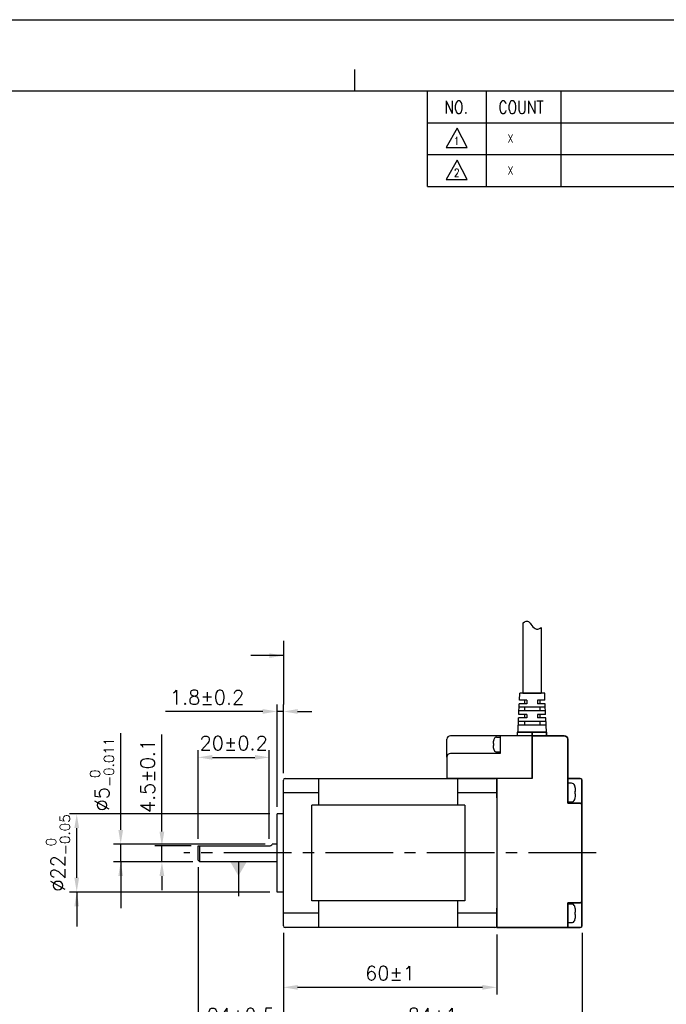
# Model space of a CAD drawing. Header units: millimetres. Extents: x 0 to 594, y 0 to 420.
# Tile 3 of 4: x 203 to 385, y 143 to 420. Entities that reach past the tile are written whole.
import ezdxf

# ---------------------------------------------------------------- set-up
doc = ezdxf.new("R2010")
doc.units = ezdxf.units.MM
doc.header["$PDSIZE"] = -1
doc.linetypes.add('CENTER2', pattern=[28.575, 19.05, -3.175, 3.175, -3.175])
doc.layers.add('SHEET', color=1, linetype='Continuous')
doc.layers.add('Visible (ISO)', color=7, linetype='Continuous', lineweight=50)
doc.styles.add('SHEET1', font='ROMANS.SHX', dxfattribs={"width": 0.8, "height": 3})
doc.styles.get("Standard").update_dxf_attribs({"font": 'txt.shx', "bigfont": 'whgtxt.shx'})
doc.dimstyles.new('ISO-25', dxfattribs={"dimtxt": 2.5, "dimasz": 2.5, "dimexe": 1.25, "dimexo": 0.625, "dimtad": 1, "dimtxsty": 'Standard', "dimcen": 2.5, "dimadec": 0, "dimazin": 0, "dimtfac": 1, "dimtmove": 0, "dimatfit": 3, "dimfxl": 0, "dimarcsym": 0})

# ---------------------------------------------------------------- blocks, each defined once
blk = doc.blocks.new('*D9')
at = {"color": 8, "lineweight": -2}
for p, q in [((271.2, 225.23), (243.86, 225.23)), ((275.2, 198.39), (275.2, 227.23)), ((277, 225.23), (275.2, 225.23)), ((277, 207.89), (277, 227.23)), ((281, 225.23), (285, 225.23))]:
    blk.add_line(p, q, dxfattribs=at)
at = {"color": 8}
for points in [[(271.2, 225.9), (271.2, 224.57), (275.2, 225.23)], [(281, 225.9), (281, 224.57), (277, 225.23)]]:
    blk.add_solid(points, dxfattribs=at)
at = {"layer": 'Defpoints', "color": 0}
for p in [(277, 225.23), (277, 205.89), (275.2, 196.39)]:
    blk.add_point(p, dxfattribs=at)
at = {"color": 3, "insert": (255.53, 229.23), "char_height": 4, "attachment_point": 5}
blk.add_mtext('\\A1;1.8±0.2', dxfattribs=at)
blk = doc.blocks.new('*D10')
at = {"color": 8, "lineweight": -2}
for p, q in [((253, 181.39), (253, 133.65)), ((277, 162.89), (277, 133.65)), ((257, 135.65), (273, 135.65))]:
    blk.add_line(p, q, dxfattribs=at)
at = {"color": 8}
for points in [[(257, 136.32), (257, 134.98), (253, 135.65)], [(273, 136.32), (273, 134.98), (277, 135.65)]]:
    blk.add_solid(points, dxfattribs=at)
at = {"layer": 'Defpoints', "color": 0}
for p in [(253, 183.39), (277, 164.89), (277, 135.65)]:
    blk.add_point(p, dxfattribs=at)
at = {"color": 3, "insert": (265, 139.65), "char_height": 4, "attachment_point": 5}
blk.add_mtext('\\A1;24±0.5', dxfattribs=at)
blk = doc.blocks.new('*D11')
at = {"color": 8, "lineweight": -2}
for p, q in [((273.2, 196.39), (216.85, 196.39)), ((218.85, 178.39), (218.85, 192.39)), ((273.2, 174.39), (216.85, 174.39))]:
    blk.add_line(p, q, dxfattribs=at)
at = {"color": 8}
for points in [[(218.18, 192.39), (219.51, 192.39), (218.85, 196.39)], [(218.18, 178.39), (219.51, 178.39), (218.85, 174.39)]]:
    blk.add_solid(points, dxfattribs=at)
at = {"layer": 'Defpoints', "color": 0}
for p in [(218.85, 196.39), (275.2, 196.39), (275.2, 174.39)]:
    blk.add_point(p, dxfattribs=at)
at = {"color": 3, "insert": (213.58, 185.39), "char_height": 4, "attachment_point": 5, "rotation": 90}
blk.add_mtext('\\A1;%%C22{\\H2.800000;\\S 0^ -0.05;}', dxfattribs=at)
blk = doc.blocks.new('*D12')
at = {"color": 8, "lineweight": -2}
for p, q in [((277, 162.89), (277, 145.56)), ((337, 162.39), (337, 145.56)), ((281, 147.56), (333, 147.56))]:
    blk.add_line(p, q, dxfattribs=at)
at = {"color": 8}
for points in [[(281, 148.22), (281, 146.89), (277, 147.56)], [(333, 148.22), (333, 146.89), (337, 147.56)]]:
    blk.add_solid(points, dxfattribs=at)
at = {"layer": 'Defpoints', "color": 0}
for p in [(277, 164.89), (337, 164.39), (337, 147.56)]:
    blk.add_point(p, dxfattribs=at)
at = {"color": 3, "insert": (307, 151.56), "char_height": 4, "attachment_point": 5}
blk.add_mtext('\\A1;60±1', dxfattribs=at)
blk = doc.blocks.new('*D13')
at = {"color": 8, "lineweight": -2}
for p, q in [((253, 189.39), (253, 214.3)), ((273, 189.39), (273, 214.3)), ((257, 212.3), (269, 212.3))]:
    blk.add_line(p, q, dxfattribs=at)
at = {"color": 8}
for points in [[(257, 212.97), (257, 211.64), (253, 212.3)], [(269, 212.97), (269, 211.64), (273, 212.3)]]:
    blk.add_solid(points, dxfattribs=at)
at = {"layer": 'Defpoints', "color": 0}
for p in [(273, 212.3), (253, 187.39), (273, 187.39)]:
    blk.add_point(p, dxfattribs=at)
at = {"color": 3, "insert": (263, 216.3), "char_height": 4, "attachment_point": 5}
blk.add_mtext('\\A1;20±0.2', dxfattribs=at)
blk = doc.blocks.new('*D14')
at = {"color": 8, "lineweight": -2}
for p, q in [((242.81, 191.39), (242.81, 218.73)), ((251, 187.39), (240.81, 187.39)), ((242.81, 182.89), (242.81, 187.39)), ((251.5, 182.89), (240.81, 182.89)), ((242.81, 178.89), (242.81, 174.89))]:
    blk.add_line(p, q, dxfattribs=at)
at = {"color": 8}
for points in [[(242.14, 191.39), (243.48, 191.39), (242.81, 187.39)], [(242.14, 178.89), (243.48, 178.89), (242.81, 182.89)]]:
    blk.add_solid(points, dxfattribs=at)
at = {"layer": 'Defpoints', "color": 0}
for p in [(242.81, 187.39), (253, 187.39), (253.5, 182.89)]:
    blk.add_point(p, dxfattribs=at)
at = {"color": 3, "insert": (238.81, 207.06), "char_height": 4, "attachment_point": 5, "rotation": 90}
blk.add_mtext('\\A1;4.5±0.1', dxfattribs=at)
blk = doc.blocks.new('*D15')
at = {"color": 8, "lineweight": -2}
for p, q in [((231.22, 191.89), (231.22, 219.09)), ((271.86, 187.89), (229.22, 187.89)), ((231.22, 182.89), (231.22, 187.89)), ((251.5, 182.89), (229.22, 182.89)), ((231.22, 178.89), (231.22, 174.89))]:
    blk.add_line(p, q, dxfattribs=at)
at = {"color": 8}
for points in [[(230.56, 191.89), (231.89, 191.89), (231.22, 187.89)], [(230.56, 178.89), (231.89, 178.89), (231.22, 182.89)]]:
    blk.add_solid(points, dxfattribs=at)
at = {"layer": 'Defpoints', "color": 0}
for p in [(231.22, 187.89), (273.86, 187.89), (253.5, 182.89)]:
    blk.add_point(p, dxfattribs=at)
at = {"color": 3, "insert": (225.96, 207.49), "char_height": 4, "attachment_point": 5, "rotation": 90}
blk.add_mtext('\\A1;%%C5{\\H2.800000;\\S 0^ -0.011;}', dxfattribs=at)
blk = doc.blocks.new('*D18')
at = {"color": 8, "lineweight": -2}
for p, q in [((277, 162.89), (277, 133.65)), ((361, 162.89), (361, 133.65)), ((281, 135.65), (357, 135.65))]:
    blk.add_line(p, q, dxfattribs=at)
at = {"color": 8}
for points in [[(281, 136.32), (281, 134.98), (277, 135.65)], [(357, 136.32), (357, 134.98), (361, 135.65)]]:
    blk.add_solid(points, dxfattribs=at)
at = {"layer": 'Defpoints', "color": 0}
for p in [(277, 164.89), (361, 164.89), (361, 135.65)]:
    blk.add_point(p, dxfattribs=at)
at = {"color": 3, "insert": (319, 139.65), "char_height": 4, "attachment_point": 5}
blk.add_mtext('\\A1;84±1', dxfattribs=at)

msp = doc.modelspace()

# ---------------------------------------------------------------- linework, layer by layer
at = {"color": 4}
msp.add_line((297, 406), (297, 400), dxfattribs=at)
at = {"color": 0}
for p, q in [((344.3541, 250.0782), (344.4418, 250.161)), ((344.4418, 250.161), (344.846, 250.4478)), ((344.846, 250.4478), (345.2552, 250.6256)), ((345.2552, 250.6256), (345.6409, 250.6483)), ((345.6409, 250.6483), (345.9076, 250.5387)), ((345.9076, 250.5387), (346.1534, 250.3366)), ((346.1534, 250.3366), (346.3881, 250.069)), ((346.3881, 250.069), (346.622, 249.7631)), ((346.622, 249.7631), (346.8663, 249.4459)), ((346.8663, 249.4459), (347.1762, 249.0918)), ((347.1762, 249.0918), (347.5088, 248.7841)), ((347.5088, 248.7841), (347.8578, 248.5472)), ((347.8578, 248.5472), (348.2183, 248.4057)), ((348.2183, 248.4057), (348.5844, 248.3839)), ((348.5844, 248.3839), (348.8999, 248.4737)), ((348.8999, 248.4737), (349.2055, 248.6478)), ((349.2055, 248.6478), (349.4665, 248.8625))]:
    msp.add_line(p, q, dxfattribs=at)
for p, q in [((344.3541, 250.0782), (344.3541, 230.3943)), ((349.4665, 248.8625), (349.4665, 230.3943)), ((343.4073, 228.3943), (343.4982, 230.3943)), ((350.4982, 230.3943), (343.4982, 230.3943)), ((349.5544, 230.3943), (344.2662, 230.3943)), ((344.3541, 230.3943), (349.4665, 230.3943)), ((349.1482, 230.3943), (344.8482, 230.3943)), ((346.9544, 230.3943), (349.1482, 230.3943)), ((350.5892, 228.3943), (350.4982, 230.3943)), ((343.2255, 224.3943), (343.3619, 227.3943)), ((345.4982, 227.3943), (343.3619, 227.3943)), ((345.4982, 227.3943), (343.3619, 227.3943)), ((345.4982, 228.3943), (343.4073, 228.3943)), ((345.4982, 228.3943), (343.4073, 228.3943)), ((344.8482, 228.3943), (344.8482, 227.3943)), ((345.4982, 228.3943), (345.4982, 227.3943)), ((350.5892, 228.3943), (348.4982, 228.3943)), ((348.4982, 228.3943), (348.4982, 227.3943)), ((350.6346, 227.3943), (348.4982, 227.3943)), ((349.1482, 228.3943), (349.1482, 227.3943)), ((350.771, 224.3943), (350.6346, 227.3943)), ((350.7255, 225.3943), (343.271, 225.3943)), ((350.6801, 226.3943), (343.3164, 226.3943)), ((344.8482, 226.3943), (344.8482, 225.3943)), ((349.1482, 226.3943), (349.1482, 225.3943)), ((342.9982, 219.3943), (343.1801, 223.3943)), ((350.8619, 222.3943), (343.1346, 222.3943)), ((345.4982, 223.3943), (343.1801, 223.3943)), ((345.4982, 224.3943), (343.2255, 224.3943)), ((344.8482, 224.3943), (344.8482, 223.3943)), ((344.8482, 222.3943), (344.8482, 221.3943)), ((345.4982, 224.3943), (345.4982, 223.3943)), ((350.771, 224.3943), (348.4982, 224.3943)), ((348.4982, 224.3943), (348.4982, 223.3943)), ((350.8164, 223.3943), (348.4982, 223.3943)), ((349.1482, 224.3943), (349.1482, 223.3943)), ((349.1482, 222.3943), (349.1482, 221.3943)), ((350.9982, 219.3943), (350.8164, 223.3943)), ((346.9982, 219.3943), (342.7482, 219.3943)), ((342.7482, 219.3943), (342.7482, 218.3943)), ((350.9073, 221.3943), (343.0892, 221.3943)), ((344.4421, 219.3943), (349.5544, 219.3943)), ((346.9982, 218.1858), (346.9982, 219.1858)), ((322.9982, 212.3943), (322.9982, 217.3943)), ((346.9982, 218.3943), (323.9982, 218.3943)), ((337.9982, 218.3943), (337.9982, 213.3943)), ((337.9982, 217.9943), (337.9982, 213.7943)), ((346.9982, 218.3943), (346.9982, 206.3943)), ((322.9982, 212.3943), (322.9982, 206.3943)), ((337.9982, 213.3943), (323.9982, 213.3943)), ((276.9982, 164.8943), (276.9982, 205.8943)), ((277.4982, 206.3943), (336.4982, 206.3943)), ((286.9982, 198.8943), (286.9982, 206.3943)), ((346.9982, 206.3943), (322.9982, 206.3943)), ((325.9982, 206.3943), (325.9982, 198.8943)), ((336.9982, 205.8943), (336.9982, 164.8943)), ((356.9982, 205.0193), (356.9982, 199.7693)), ((286.9982, 202.3352), (276.9982, 202.3352)), ((336.9982, 202.3352), (325.9982, 202.3352)), ((327.9982, 198.8943), (284.9982, 198.8943)), ((284.9982, 171.8943), (284.9982, 198.8943)), ((327.9982, 198.8943), (327.9982, 171.8943)), ((275.1982, 174.3943), (275.1982, 196.3943)), ((276.9982, 196.3943), (275.1982, 196.3943)), ((252.9982, 183.3943), (252.9982, 187.3943)), ((252.9982, 187.3943), (272.9982, 187.3943)), ((253.4982, 182.8943), (253.4982, 187.3943)), ((275.1982, 187.8943), (273.8643, 187.8943)), ((252.9982, 183.3943), (253.4982, 182.8943)), ((275.1982, 182.8943), (253.4982, 182.8943)), ((276.9982, 174.3943), (275.1982, 174.3943)), ((327.9982, 171.8943), (284.9982, 171.8943)), ((286.9982, 164.3943), (286.9982, 171.8943)), ((325.9982, 171.8943), (325.9982, 164.3943)), ((356.9982, 171.0193), (356.9982, 165.7693)), ((286.9982, 168.4534), (276.9982, 168.4534)), ((336.9982, 168.4534), (325.9982, 168.4534)), ((336.4982, 164.3943), (277.4982, 164.3943))]:
    msp.add_line(p, q)
at = {"color": 8}
msp.add_line((276.9982, 245.0879), (276.9982, 227.2322), dxfattribs=at)
at = {"lineweight": 35}
for p, q in [((344.8482, 230.3943), (346.9544, 230.3943)), ((350.9982, 219.3943), (346.9982, 219.3943)), ((346.9982, 218.3943), (346.9982, 219.3943)), ((350.9982, 218.3943), (350.9982, 219.3943)), ((346.9982, 218.3943), (346.9982, 217.3943)), ((346.9982, 218.3943), (355.9982, 218.3943)), ((346.9982, 206.3943), (346.9982, 217.3943)), ((356.9982, 217.3943), (356.9982, 206.0178)), ((336.9982, 206.3943), (336.9982, 200.8943)), ((356.9982, 206.3943), (360.4982, 206.3943)), ((356.9982, 206.0178), (356.9982, 204.4413)), ((360.9982, 205.8943), (360.9982, 202.3943)), ((356.9982, 200.8943), (356.9982, 204.4413)), ((360.9982, 202.3943), (360.9982, 198.8943)), ((356.9982, 200.8943), (356.9982, 199.3943)), ((356.9982, 199.3943), (360.4982, 199.3943)), ((360.9982, 198.8943), (360.9982, 171.8943)), ((360.9982, 171.8943), (360.9982, 168.3943)), ((336.9982, 169.8943), (336.9982, 164.3943)), ((360.4982, 171.3943), (356.9982, 171.3943)), ((356.9982, 169.8943), (356.9982, 171.3943)), ((356.9982, 164.3943), (356.9982, 169.8943)), ((360.9982, 168.3943), (360.9982, 164.8943)), ((356.9982, 164.3943), (336.9982, 164.3943)), ((360.4982, 164.3943), (356.9982, 164.3943))]:
    msp.add_line(p, q, dxfattribs=at)
at = {"extrusion": (1e-16, -1, 0)}
for p, q in [((336.1832, 217.1056), (336.1832, 217.137)), ((336.1832, 217.137), (336.1832, 217.1056)), ((336.9663, 217.9943), (337.9982, 217.9943)), ((336.1832, 215.6164), (336.1832, 216.1722)), ((336.1832, 214.6516), (336.1832, 214.6831)), ((337.9982, 213.7943), (336.9663, 213.7943))]:
    msp.add_line(p, q, dxfattribs=at)
at = {"extrusion": (-1e-16, -1, 0)}
for p, q in [((358.0882, 205.0193), (356.9982, 205.0193)), ((359.0671, 203.9084), (359.0671, 203.9477)), ((359.0671, 203.9477), (359.0671, 203.9084)), ((359.0671, 202.0469), (359.0671, 202.7417)), ((356.9982, 199.7693), (358.0882, 199.7693)), ((359.0671, 200.8409), (359.0671, 200.8803)), ((358.0882, 171.0193), (356.9982, 171.0193)), ((359.0671, 169.9084), (359.0671, 169.9477)), ((359.0671, 169.9477), (359.0671, 169.9084)), ((359.0671, 168.0469), (359.0671, 168.7417)), ((359.0671, 166.8409), (359.0671, 166.8803)), ((356.9982, 165.7693), (358.0882, 165.7693))]:
    msp.add_line(p, q, dxfattribs=at)
at = {"color": 1, "linetype": 'CENTER2'}
msp.add_line((364.9982, 185.3943), (248.9982, 185.3943), dxfattribs=at)
at = {"color": 6}
msp.add_lwpolyline([(0, 420), (594, 420), (594, 0), (0, 0)], close=True, dxfattribs=at)
at = {"color": 4}
msp.add_lwpolyline([(20, 400), (574, 400), (574, 20), (20, 20)], close=True, dxfattribs=at)
for centre, radius, start, end in [((323.9982, 217.3943), 1, 90, 180), ((341.4382, 215.8944), 5.4, 162.851596, 166.696381), ((336.9663, 217.2743), 0.72, 90, 162.851596), ((341.4382, 215.8942), 5.4, 193.303619, 197.148404), ((336.9663, 214.5143), 0.72, 197.148404, 270), ((323.9982, 212.3943), 1, 90, 180), ((277.4982, 205.8943), 0.5, 90, 180), ((336.4982, 205.8943), 0.5, 360, 90), ((358.0882, 204.1193), 0.9, 17.148404, 90), ((352.4982, 202.3945), 6.75, 13.303619, 17.148404), ((358.0882, 200.6693), 0.9, 270, 342.851596), ((352.4982, 202.3942), 6.75, 342.851596, 346.696381), ((272.9982, 188.3943), 1, 270, 330), ((358.0882, 170.1193), 0.9, 17.148404, 90), ((352.4982, 168.3945), 6.75, 13.303619, 17.148404), ((358.0882, 166.6693), 0.9, 270, 342.851596), ((352.4982, 168.3942), 6.75, 342.851596, 346.696381), ((277.4982, 164.8943), 0.5, 180, 270), ((336.4982, 164.8943), 0.5, 270, 360)]:
    msp.add_arc(centre, radius, start, end)
at = {"lineweight": 35}
for centre, radius, start, end in [((355.9982, 217.3943), 1, 0, 90), ((360.4982, 205.8943), 0.5, 0, 90), ((360.4982, 198.8943), 0.5, 0, 90), ((360.4982, 171.8943), 0.5, 270, 0), ((360.4982, 164.8943), 0.5, 270, 0)]:
    msp.add_arc(centre, radius, start, end, dxfattribs=at)
for points in [[(336.0694, 216.3037), (336.0732, 216.394), (336.0798, 216.4858), (336.0894, 216.5785)], [(336.0894, 216.1814), (336.0798, 216.2227), (336.0732, 216.2635), (336.0694, 216.3037)], [(336.0694, 215.4849), (336.0732, 215.5251), (336.0798, 215.566), (336.0894, 215.6072)], [(336.0894, 215.2102), (336.0798, 215.3028), (336.0732, 215.3946), (336.0694, 215.4849)], [(336.0894, 216.1817), (336.0894, 216.1816), (336.0894, 216.1815), (336.0894, 216.1814)], [(359.2093, 202.9061), (359.2046, 203.019), (359.1963, 203.1337), (359.1843, 203.2495)], [(359.1843, 202.7532), (359.1963, 202.8047), (359.2046, 202.8558), (359.2093, 202.9061)], [(359.1843, 202.7535), (359.1843, 202.7534), (359.1843, 202.7533), (359.1843, 202.7532)], [(359.2093, 201.8826), (359.2046, 201.9328), (359.1963, 201.9839), (359.1843, 202.0354)], [(359.1843, 201.5391), (359.1963, 201.6549), (359.2046, 201.7697), (359.2093, 201.8826)], [(359.2093, 168.9061), (359.2046, 169.019), (359.1963, 169.1337), (359.1843, 169.2495)], [(359.1843, 168.7532), (359.1963, 168.8047), (359.2046, 168.8558), (359.2093, 168.9061)], [(359.1843, 168.7535), (359.1843, 168.7534), (359.1843, 168.7533), (359.1843, 168.7532)], [(359.2093, 167.8826), (359.2046, 167.9328), (359.1963, 167.9839), (359.1843, 168.0354)], [(359.1843, 167.5391), (359.1963, 167.6549), (359.2046, 167.7697), (359.2093, 167.8826)]]:
    msp.add_open_spline(points, degree=3)
for points, knots in [([(336.0894, 216.5785), (336.1095, 216.7361), (336.1368, 216.8949), (336.1751, 217.07), (336.1791, 217.0878), (336.1832, 217.1056)], [13.853196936, 13.853196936, 13.853196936, 13.853196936, 14.222938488, 14.222938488, 14.264868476, 14.264868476, 14.264868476, 14.264868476]), ([(336.1832, 216.1722), (336.1791, 216.1725), (336.1751, 216.1728), (336.1368, 216.1759), (336.1095, 216.1787), (336.0894, 216.1814)], [12.353396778, 12.353396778, 12.353396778, 12.353396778, 12.395326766, 12.395326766, 12.765068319, 12.765068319, 12.765068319, 12.765068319]), ([(336.0894, 216.1814), (336.1095, 216.1787), (336.1368, 216.1759), (336.175, 216.1729), (336.1789, 216.1725), (336.1828, 216.1722)], [13.853196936, 13.853196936, 13.853196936, 13.853196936, 14.222938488, 14.222938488, 14.263757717, 14.263757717, 14.263757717, 14.263757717]), ([(336.0894, 215.6072), (336.1095, 215.61), (336.1368, 215.6127), (336.1751, 215.6158), (336.1791, 215.6161), (336.1832, 215.6164)], [13.853196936, 13.853196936, 13.853196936, 13.853196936, 14.222938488, 14.222938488, 14.264868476, 14.264868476, 14.264868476, 14.264868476]), ([(336.1832, 214.6831), (336.1791, 214.7009), (336.1751, 214.7187), (336.1368, 214.8937), (336.1095, 215.0526), (336.0894, 215.2102)], [12.353396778, 12.353396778, 12.353396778, 12.353396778, 12.395326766, 12.395326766, 12.765068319, 12.765068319, 12.765068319, 12.765068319]), ([(359.1843, 203.2495), (359.1592, 203.4465), (359.1251, 203.6451), (359.0772, 203.8639), (359.0722, 203.8861), (359.0671, 203.9084)], [13.853196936, 13.853196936, 13.853196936, 13.853196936, 14.222938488, 14.222938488, 14.264868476, 14.264868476, 14.264868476, 14.264868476]), ([(359.0671, 202.7417), (359.0722, 202.7421), (359.0772, 202.7425), (359.1251, 202.7463), (359.1592, 202.7498), (359.1843, 202.7532)], [12.353396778, 12.353396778, 12.353396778, 12.353396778, 12.395326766, 12.395326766, 12.765068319, 12.765068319, 12.765068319, 12.765068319]), ([(359.1843, 202.7532), (359.1592, 202.7498), (359.1251, 202.7463), (359.0773, 202.7425), (359.0725, 202.7421), (359.0675, 202.7417)], [13.853196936, 13.853196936, 13.853196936, 13.853196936, 14.222938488, 14.222938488, 14.263757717, 14.263757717, 14.263757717, 14.263757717]), ([(359.1843, 202.0354), (359.1592, 202.0389), (359.1251, 202.0424), (359.0772, 202.0462), (359.0722, 202.0466), (359.0671, 202.0469)], [13.853196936, 13.853196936, 13.853196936, 13.853196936, 14.222938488, 14.222938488, 14.264868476, 14.264868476, 14.264868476, 14.264868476]), ([(359.0671, 200.8803), (359.0722, 200.9025), (359.0772, 200.9248), (359.1251, 201.1436), (359.1592, 201.3421), (359.1843, 201.5391)], [12.353396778, 12.353396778, 12.353396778, 12.353396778, 12.395326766, 12.395326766, 12.765068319, 12.765068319, 12.765068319, 12.765068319]), ([(359.1843, 169.2495), (359.1592, 169.4465), (359.1251, 169.6451), (359.0772, 169.8639), (359.0722, 169.8861), (359.0671, 169.9084)], [13.853196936, 13.853196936, 13.853196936, 13.853196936, 14.222938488, 14.222938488, 14.264868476, 14.264868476, 14.264868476, 14.264868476]), ([(359.0671, 168.7417), (359.0722, 168.7421), (359.0772, 168.7425), (359.1251, 168.7463), (359.1592, 168.7498), (359.1843, 168.7532)], [12.353396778, 12.353396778, 12.353396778, 12.353396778, 12.395326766, 12.395326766, 12.765068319, 12.765068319, 12.765068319, 12.765068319]), ([(359.1843, 168.0354), (359.1592, 168.0389), (359.1251, 168.0424), (359.0772, 168.0462), (359.0722, 168.0466), (359.0671, 168.0469)], [13.853196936, 13.853196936, 13.853196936, 13.853196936, 14.222938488, 14.222938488, 14.264868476, 14.264868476, 14.264868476, 14.264868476]), ([(359.0671, 166.8803), (359.0722, 166.9025), (359.0772, 166.9248), (359.1251, 167.1436), (359.1592, 167.3421), (359.1843, 167.5391)], [12.353396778, 12.353396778, 12.353396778, 12.353396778, 12.395326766, 12.395326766, 12.765068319, 12.765068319, 12.765068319, 12.765068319]), ([(359.1843, 168.7532), (359.1592, 168.7498), (359.1251, 168.7463), (359.0773, 168.7425), (359.0725, 168.7421), (359.0675, 168.7417)], [13.853196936, 13.853196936, 13.853196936, 13.853196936, 14.222938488, 14.222938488, 14.263757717, 14.263757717, 14.263757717, 14.263757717])]:
    msp.add_open_spline(points, degree=3, knots=knots)
at = {"layer": 'SHEET', "color": 7}
for q in [(317.5, 400), (574, 373)]:
    msp.add_line((317.5, 373), q, dxfattribs=at)
at = {"layer": 'SHEET'}
for p, q in [((334, 400), (334, 373)), ((355, 400), (355, 373)), ((317.5, 391), (574, 391)), ((317.5, 382), (574, 382))]:
    msp.add_line(p, q, dxfattribs=at)
at = {"layer": 'SHEET', "color": 1, "linetype": 'Continuous'}
for p, q in [((325.9146, 389.416), (322.7394, 384.0064)), ((328.737, 384.0064), (325.9146, 389.416)), ((322.7394, 384.0064), (328.737, 384.0064)), ((325.9146, 380.416), (322.7394, 375.0064)), ((328.737, 375.0064), (325.9146, 380.416)), ((322.7394, 375.0064), (328.737, 375.0064))]:
    msp.add_line(p, q, dxfattribs=at)
at = {"layer": 'Visible (ISO)', "lineweight": 35}
msp.add_line((343.0618, 219.3943), (350.9347, 219.3943), dxfattribs=at)
msp.add_line((343.0618, 219.3943), (350.9347, 219.3943), dxfattribs=at)

# ---------------------------------------------------------------- texts
at = {"layer": 'SHEET', "style": 'SHEET1', "width": 0.8}
for s, height, p in [('NO.', 3.6, (322.256, 393.5466)), ('COUNT', 3.6, (337.4711, 393.5466)), ('1', 2.25, (324.9764, 384.746)), ('X', 2.25, (340.1186, 385.3874)), ('2', 2.25, (324.9764, 375.746)), ('X', 2.25, (340.1186, 376.3874))]:
    msp.add_text(s, height=height, dxfattribs=at).set_placement(p)

# ---------------------------------------------------------------- dimensions: what is measured, and where the dimension line sits
for base, p1, p2, override, picture, middle in [((276.9982, 225.2322), (275.1982, 196.3943), (276.9982, 205.8943), {"dimscale": 2, "dimtxt": 2, "dimasz": 2, "dimexe": 1, "dimexo": 1, "dimgap": 1, "dimdec": 3, "dimzin": 9, "dimdsep": 46, "dimcen": 0, "dimclrd": 8, "dimclre": 8, "dimclrt": 3, "dimadec": 3, "dimazin": 2, "dimtol": 1, "dimtp": 0.2, "dimtm": 0.2, "dimtdec": 3, "dimfxl": 0.6, "dimtolj": 1, "dimtzin": 9, "dimarcsym": 1}, '*D9', (255.5316, 225.2322)), ((272.9982, 212.3017), (252.9982, 187.3943), (272.9982, 187.3943), {"dimscale": 2, "dimtxt": 2, "dimasz": 2, "dimexe": 1, "dimexo": 1, "dimgap": 1, "dimdec": 3, "dimzin": 9, "dimdsep": 46, "dimcen": 0, "dimclrd": 8, "dimclre": 8, "dimclrt": 3, "dimadec": 3, "dimazin": 2, "dimtol": 1, "dimtp": 0.2, "dimtm": 0.2, "dimtdec": 3, "dimfxl": 0.6, "dimtolj": 1, "dimtzin": 9, "dimarcsym": 1}, '*D13', (262.9982, 212.3017)), ((276.9982, 135.6498), (252.9982, 183.3943), (276.9982, 164.8943), {"dimscale": 2, "dimtxt": 2, "dimasz": 2, "dimexe": 1, "dimexo": 1, "dimgap": 1, "dimdec": 3, "dimzin": 9, "dimdsep": 46, "dimcen": 0, "dimclrd": 8, "dimclre": 8, "dimclrt": 3, "dimadec": 3, "dimazin": 2, "dimtol": 1, "dimtp": 0.5, "dimtm": 0.5, "dimtdec": 3, "dimfxl": 0.6, "dimtolj": 1, "dimtzin": 9, "dimarcsym": 1}, '*D10', (264.9982, 135.6498)), ((336.9982, 147.5583), (276.9982, 164.8943), (336.9982, 164.3943), {"dimscale": 2, "dimtxt": 2, "dimasz": 2, "dimexe": 1, "dimexo": 1, "dimgap": 1, "dimdec": 3, "dimzin": 9, "dimdsep": 46, "dimcen": 0, "dimclrd": 8, "dimclre": 8, "dimclrt": 3, "dimadec": 3, "dimazin": 2, "dimtol": 1, "dimtp": 1, "dimtm": 1, "dimtdec": 3, "dimfxl": 0.6, "dimtolj": 1, "dimtzin": 9, "dimarcsym": 1}, '*D12', (306.9982, 147.5583))]:
    dim = msp.add_linear_dim(base=base, p1=p1, p2=p2, dimstyle='ISO-25', override=override)
    dim.commit()
    dim.dimension.update_dxf_attribs({"geometry": picture, "text_midpoint": middle, "dimtype": 160})
dim = msp.add_linear_dim(base=(231.2226, 187.8943), p1=(253.4982, 182.8943), p2=(273.8643, 187.8943), angle=90, text='%%C<>', dimstyle='ISO-25', override={"dimscale": 2, "dimtxt": 2, "dimasz": 2, "dimexe": 1, "dimexo": 1, "dimgap": 1, "dimdec": 3, "dimzin": 9, "dimdsep": 46, "dimcen": 0, "dimclrd": 8, "dimclre": 8, "dimclrt": 3, "dimadec": 3, "dimazin": 2, "dimtol": 1, "dimlim": 0, "dimtm": 0.011, "dimtfac": 0.7, "dimtdec": 3, "dimfxl": 0.6, "dimtolj": 1, "dimtzin": 9, "dimarcsym": 1})
dim.commit()
dim.dimension.update_dxf_attribs({"geometry": '*D15', "text_midpoint": (225.9559, 207.4943)})
dim = msp.add_linear_dim(base=(242.8113, 187.3943), p1=(253.4982, 182.8943), p2=(252.9982, 187.3943), angle=90, dimstyle='ISO-25', override={"dimscale": 2, "dimtxt": 2, "dimasz": 2, "dimexe": 1, "dimexo": 1, "dimgap": 1, "dimdec": 3, "dimzin": 9, "dimdsep": 46, "dimcen": 0, "dimclrd": 8, "dimclre": 8, "dimclrt": 3, "dimadec": 3, "dimazin": 2, "dimtol": 1, "dimlim": 0, "dimtp": 0.1, "dimtm": 0.1, "dimtdec": 3, "dimfxl": 0.6, "dimtolj": 1, "dimtzin": 9, "dimarcsym": 1})
dim.commit()
dim.dimension.update_dxf_attribs({"geometry": '*D14', "text_midpoint": (238.8113, 207.061)})
dim = msp.add_linear_dim(base=(218.8478, 196.3943), p1=(275.1982, 174.3943), p2=(275.1982, 196.3943), angle=90, text='%%C<>', dimstyle='ISO-25', override={"dimscale": 2, "dimtxt": 2, "dimasz": 2, "dimexe": 1, "dimexo": 1, "dimgap": 1, "dimdec": 3, "dimzin": 9, "dimdsep": 46, "dimcen": 0, "dimclrd": 8, "dimclre": 8, "dimclrt": 3, "dimadec": 3, "dimazin": 2, "dimtol": 1, "dimtm": 0.05, "dimtfac": 0.7, "dimtdec": 3, "dimfxl": 0.6, "dimtolj": 1, "dimtzin": 9, "dimarcsym": 1})
dim.commit()
dim.dimension.update_dxf_attribs({"geometry": '*D11', "text_midpoint": (218.8478, 185.3943), "dimtype": 160})
dim = msp.add_linear_dim(base=(360.9982, 135.6498), p1=(276.9982, 164.8943), p2=(360.9982, 164.8943), dimstyle='ISO-25', override={"dimscale": 2, "dimtxt": 2, "dimasz": 2, "dimexe": 1, "dimexo": 1, "dimgap": 1, "dimdec": 3, "dimzin": 9, "dimdsep": 46, "dimcen": 0, "dimclrd": 8, "dimclre": 8, "dimclrt": 3, "dimadec": 3, "dimazin": 2, "dimtol": 1, "dimtp": 1, "dimtm": 1, "dimtdec": 3, "dimfxl": 0.6, "dimtolj": 1, "dimtzin": 9, "dimarcsym": 1})
dim.commit()
dim.dimension.update_dxf_attribs({"geometry": '*D18', "text_midpoint": (318.9982, 139.6498)})

# ---------------------------------------------------------------- leaders
for points, override in [([(276.9982, 240.9537), (267.8279, 240.9537)], {"dimscale": 2, "dimtxt": 2, "dimasz": 2, "dimexe": 1, "dimexo": 1, "dimgap": 1, "dimdec": 3, "dimzin": 9, "dimdsep": 46, "dimcen": 0, "dimclrd": 8, "dimclre": 8, "dimclrt": 3, "dimadec": 3, "dimazin": 2, "dimtdec": 3, "dimfxl": 0.6, "dimtolj": 1, "dimtzin": 1, "dimarcsym": 1}), ([(231.2226, 182.8943), (231.2226, 169.831)], {"dimscale": 2, "dimtxt": 2, "dimasz": 2, "dimexe": 1, "dimexo": 1, "dimgap": 1, "dimdec": 3, "dimzin": 9, "dimdsep": 46, "dimcen": 0, "dimclrd": 8, "dimclre": 8, "dimclrt": 3, "dimadec": 3, "dimazin": 2, "dimtdec": 3, "dimfxl": 0.6, "dimtolj": 1, "dimtzin": 1, "dimarcsym": 1}), ([(264.3482, 182.8943), (264.3482, 173.1863)], {"dimscale": 2, "dimtxt": 2, "dimasz": 2, "dimexe": 1, "dimexo": 1, "dimgap": 1, "dimdec": 3, "dimzin": 9, "dimdsep": 46, "dimcen": 0, "dimclrd": 8, "dimclre": 8, "dimclrt": 3, "dimadec": 3, "dimazin": 2, "dimtdec": 3, "dimldrblk": 'DatumFilled', "dimfxl": 0.6, "dimtolj": 1, "dimtzin": 1, "dimarcsym": 1}), ([(218.8478, 174.3943), (218.8478, 164.6863)], {"dimscale": 2, "dimtxt": 2, "dimasz": 2, "dimexe": 1, "dimexo": 1, "dimgap": 1, "dimdec": 3, "dimzin": 9, "dimdsep": 46, "dimcen": 0, "dimclrd": 8, "dimclre": 8, "dimclrt": 3, "dimadec": 3, "dimazin": 2, "dimtdec": 3, "dimfxl": 0.6, "dimtolj": 1, "dimtzin": 1, "dimarcsym": 1})]:
    msp.add_leader(points, dimstyle='ISO-25', override=override)

doc.saveas('drawing.dxf')
